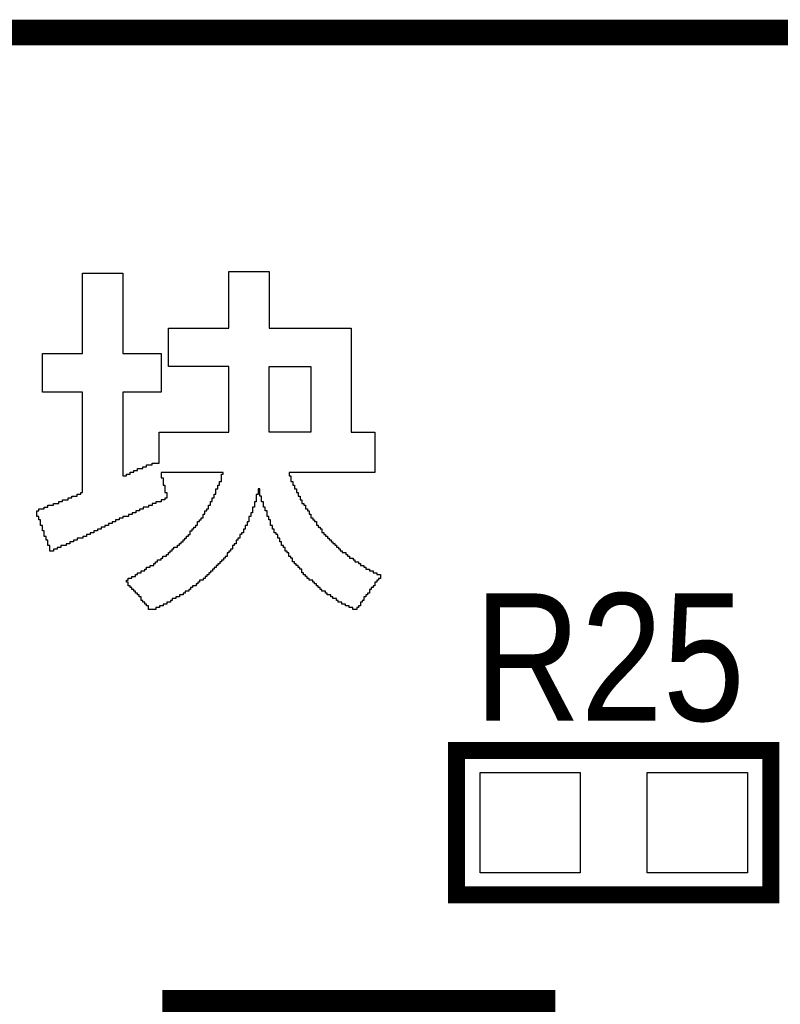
# Model space of a CAD drawing. Extents: x -0.1 to 60, y -0.1 to 30.1.
# Tile 6 of 7: x 35.4 to 40, y 24.2 to 30.1. Entities that reach past the tile are written whole.
import ezdxf
from ezdxf.enums import TextEntityAlignment as Align

# ---------------------------------------------------------------- set-up
doc = ezdxf.new("R2010")
doc.units = 0
for name, color, linetype in [('BG_OUTLINE', 1, 'CONTINUOUS'), ('BG_SILKSCREEN_TOP', 7, 'CONTINUOUS'), ('PG_SILKSCREEN_TOP', 7, 'CONTINUOUS'), ('PIN_TOP', 92, 'CONTINUOUS'), ('RD_SILKSCREEN_TOP', 7, 'CONTINUOUS')]:
    doc.layers.add(name, color=color, linetype=linetype)

msp = doc.modelspace()

# ---------------------------------------------------------------- linework, layer by layer
at = {"layer": 'BG_OUTLINE', "const_width": 0.1524}
msp.add_lwpolyline([(53.999892, 29.99994), (2.999994, 29.99994, 0.414214), (0, 26.999946), (0, 2.999994, 0.414214), (2.999994, 0), (53.999892, 0, 0.414214), (56.999886, 2.999994), (56.999886, 6.800088)], format="xyb", dxfattribs=at)
at = {"layer": 'BG_OUTLINE'}
msp.add_lwpolyline([(53.999892, 29.99994, -0.414214), (56.999886, 26.999946), (56.999886, 23.299928), (56.999886, 21.999956), (47.499778, 21.999956), (47.499778, 7.999984), (56.999886, 7.999984), (56.999886, 6.800088), (56.999886, 2.999994, -0.414214), (53.999892, 0), (2.999994, 0, -0.414214), (0, 2.999994), (0, 26.999946, -0.414214), (2.999994, 29.99994)], format="xyb", close=True, dxfattribs=at)
at = {"layer": 'BG_SILKSCREEN_TOP'}
for points in [[(36.205414, 26.548588), (36.205414, 26.570432), (36.194238, 26.570432), (36.194238, 26.5811), (36.18357, 26.5811), (36.18357, 26.592276), (36.172394, 26.592276), (36.172394, 26.602944), (36.161726, 26.602944), (36.161726, 26.624788), (36.15055, 26.624788), (36.15055, 26.635964), (36.139882, 26.635964), (36.139882, 26.646632), (36.128706, 26.646632), (36.128706, 26.657808), (36.118038, 26.657808), (36.118038, 26.668476), (36.106862, 26.668476), (36.106862, 26.679652), (36.096194, 26.679652), (36.096194, 26.69032), (36.085018, 26.69032), (36.085018, 26.712164), (36.07435, 26.712164), (36.07435, 26.724356), (36.085018, 26.724356), (36.085018, 26.735532), (36.106862, 26.735532), (36.106862, 26.7462), (36.128706, 26.7462), (36.128706, 26.757376), (36.139882, 26.757376), (36.139882, 26.768044), (36.161726, 26.768044), (36.161726, 26.77922), (36.18357, 26.77922), (36.18357, 26.789888), (36.194238, 26.789888), (36.194238, 26.801064), (36.216082, 26.801064), (36.216082, 26.811732), (36.237926, 26.811732), (36.237926, 26.822908), (36.249102, 26.822908), (36.249102, 26.833576), (36.25977, 26.833576), (36.25977, 26.844752), (36.281614, 26.844752), (36.281614, 26.85542), (36.29279, 26.85542), (36.29279, 26.866596), (36.314634, 26.866596), (36.314634, 26.877264), (36.325302, 26.877264), (36.325302, 26.88844), (36.336478, 26.88844), (36.336478, 26.899108), (36.347146, 26.899108), (36.347146, 26.910284), (36.358322, 26.910284), (36.358322, 26.920952), (36.380166, 26.920952), (36.380166, 26.932128), (36.390834, 26.932128), (36.390834, 26.942796), (36.40201, 26.942796), (36.40201, 26.953972), (36.412678, 26.953972), (36.412678, 26.96464), (36.423854, 26.96464), (36.423854, 26.975816), (36.434522, 26.975816), (36.434522, 26.986484), (36.445698, 26.986484), (36.445698, 26.99766), (36.456366, 26.99766), (36.456366, 27.019504), (36.467542, 27.019504), (36.467542, 27.030172), (36.47821, 27.030172), (36.47821, 27.041348), (36.489386, 27.041348), (36.489386, 27.052016), (36.500054, 27.052016), (36.500054, 27.07386), (36.51123, 27.07386), (36.51123, 27.085036), (36.521898, 27.085036), (36.521898, 27.095704), (36.533074, 27.095704), (36.533074, 27.117548), (36.543742, 27.117548), (36.543742, 27.139392), (36.554918, 27.139392), (36.554918, 27.150568), (36.565586, 27.150568), (36.565586, 27.172412), (36.576762, 27.172412), (36.576762, 27.194256), (36.58743, 27.194256), (36.58743, 27.2161), (36.598606, 27.2161), (36.598606, 27.237944), (36.609274, 27.237944), (36.609274, 27.270456), (36.62045, 27.270456), (36.62045, 27.2923), (36.631118, 27.2923), (36.631118, 27.314144), (36.642294, 27.314144), (36.642294, 27.357832), (36.652962, 27.357832), (36.652962, 27.367484), (36.28263, 27.367484), (36.28263, 27.335988), (36.293806, 27.335988), (36.293806, 27.2923), (36.304474, 27.2923), (36.304474, 27.248612), (36.31565, 27.248612), (36.31565, 27.214576), (36.304474, 27.214576), (36.304474, 27.203908), (36.28263, 27.203908), (36.28263, 27.192732), (36.250118, 27.192732), (36.250118, 27.182064), (36.228274, 27.182064), (36.228274, 27.170888), (36.20643, 27.170888), (36.20643, 27.16022), (36.17341, 27.16022), (36.17341, 27.149044), (36.151566, 27.149044), (36.151566, 27.138376), (36.129722, 27.138376), (36.129722, 27.1272), (36.107878, 27.1272), (36.107878, 27.116532), (36.086034, 27.116532), (36.086034, 27.105356), (36.053522, 27.105356), (36.053522, 27.094688), (36.031678, 27.094688), (36.031678, 27.08402), (36.009834, 27.08402), (36.009834, 27.072844), (35.98799, 27.072844), (35.98799, 27.061668), (35.966146, 27.061668), (35.966146, 27.051), (35.944302, 27.051), (35.944302, 27.039824), (35.922458, 27.039824), (35.922458, 27.029156), (35.900614, 27.029156), (35.900614, 27.01798), (35.87877, 27.01798), (35.87877, 27.007312), (35.856926, 27.007312), (35.856926, 26.996136), (35.835082, 26.996136), (35.835082, 26.985468), (35.813238, 26.985468), (35.813238, 26.974292), (35.780218, 26.974292), (35.780218, 26.963624), (35.758374, 26.963624), (35.758374, 26.952448), (35.73653, 26.952448), (35.73653, 26.94178), (35.714686, 26.94178), (35.714686, 26.930604), (35.682174, 26.930604), (35.682174, 26.919936), (35.66033, 26.919936), (35.66033, 26.90876), (35.638486, 26.90876), (35.638486, 26.898092), (35.615626, 26.898092), (35.615626, 26.930604), (35.60445, 26.930604), (35.60445, 26.963624), (35.593782, 26.963624), (35.593782, 26.985468), (35.582606, 26.985468), (35.582606, 27.01798), (35.571938, 27.01798), (35.571938, 27.051), (35.560762, 27.051), (35.560762, 27.08402), (35.550094, 27.08402), (35.550094, 27.105356), (35.538918, 27.105356), (35.538918, 27.139392), (35.550094, 27.139392), (35.550094, 27.150568), (35.582606, 27.150568), (35.582606, 27.161236), (35.60445, 27.161236), (35.60445, 27.172412), (35.63747, 27.172412), (35.63747, 27.18308), (35.669982, 27.18308), (35.669982, 27.194256), (35.691826, 27.194256), (35.691826, 27.204924), (35.724846, 27.204924), (35.724846, 27.2161), (35.74669, 27.2161), (35.74669, 27.226768), (35.779202, 27.226768), (35.779202, 27.237944), (35.801046, 27.237944), (35.801046, 27.248612), (35.812222, 27.248612), (35.812222, 27.848052), (35.571938, 27.848052), (35.571938, 28.078684), (35.812222, 28.078684), (35.812222, 28.559252), (36.053522, 28.559252), (36.053522, 28.078684), (36.28263, 28.078684), (36.28263, 27.848052), (36.053522, 27.848052), (36.053522, 27.347164), (36.07435, 27.347164), (36.07435, 27.357832), (36.096194, 27.357832), (36.096194, 27.369008), (36.118038, 27.369008), (36.118038, 27.379676), (36.139882, 27.379676), (36.139882, 27.390852), (36.172394, 27.390852), (36.172394, 27.40152), (36.194238, 27.40152), (36.194238, 27.412696), (36.227258, 27.412696), (36.227258, 27.423364), (36.270946, 27.423364), (36.270946, 27.609292), (36.685982, 27.609292), (36.685982, 28.00096), (36.325302, 28.00096), (36.325302, 28.231592), (36.685982, 28.231592), (36.685982, 28.570428), (36.927282, 28.570428), (36.927282, 28.231592), (37.418518, 28.231592), (37.418518, 27.609292), (37.560758, 27.609292), (37.560758, 27.367484), (37.04717, 27.367484), (37.04717, 27.347164), (37.058346, 27.347164), (37.058346, 27.314144), (37.069014, 27.314144), (37.069014, 27.2923), (37.08019, 27.2923), (37.08019, 27.270456), (37.090858, 27.270456), (37.090858, 27.248612), (37.102034, 27.248612), (37.102034, 27.226768), (37.112702, 27.226768), (37.112702, 27.204924), (37.123878, 27.204924), (37.123878, 27.18308), (37.134546, 27.18308), (37.134546, 27.172412), (37.145722, 27.172412), (37.145722, 27.150568), (37.15639, 27.150568), (37.15639, 27.139392), (37.167566, 27.139392), (37.167566, 27.117548), (37.178234, 27.117548), (37.178234, 27.095704), (37.18941, 27.095704), (37.18941, 27.085036), (37.200078, 27.085036), (37.200078, 27.07386), (37.211254, 27.07386), (37.211254, 27.052016), (37.221922, 27.052016), (37.221922, 27.041348), (37.233098, 27.041348), (37.233098, 27.030172), (37.243766, 27.030172), (37.243766, 27.008328), (37.254942, 27.008328), (37.254942, 26.99766), (37.26561, 26.99766), (37.26561, 26.986484), (37.276786, 26.986484), (37.276786, 26.975816), (37.287454, 26.975816), (37.287454, 26.96464), (37.29863, 26.96464), (37.29863, 26.953972), (37.309298, 26.953972), (37.309298, 26.942796), (37.320474, 26.942796), (37.320474, 26.932128), (37.331142, 26.932128), (37.331142, 26.920952), (37.342318, 26.920952), (37.342318, 26.910284), (37.352986, 26.910284), (37.352986, 26.899108), (37.364162, 26.899108), (37.364162, 26.88844), (37.386006, 26.88844), (37.386006, 26.877264), (37.396674, 26.877264), (37.396674, 26.866596), (37.40785, 26.866596), (37.40785, 26.85542), (37.429694, 26.85542), (37.429694, 26.844752), (37.440362, 26.844752), (37.440362, 26.833576), (37.462206, 26.833576), (37.462206, 26.822908), (37.473382, 26.822908), (37.473382, 26.811732), (37.495226, 26.811732), (37.495226, 26.801064), (37.505894, 26.801064), (37.505894, 26.789888), (37.527738, 26.789888), (37.527738, 26.77922), (37.549582, 26.77922), (37.549582, 26.768044), (37.571426, 26.768044), (37.571426, 26.757376), (37.59327, 26.757376), (37.59327, 26.734008), (37.582602, 26.734008), (37.582602, 26.72334), (37.571426, 26.72334), (37.571426, 26.712164), (37.560758, 26.712164), (37.560758, 26.69032), (37.549582, 26.69032), (37.549582, 26.679652), (37.538914, 26.679652), (37.538914, 26.668476), (37.527738, 26.668476), (37.527738, 26.646632), (37.51707, 26.646632), (37.51707, 26.635964), (37.505894, 26.635964), (37.505894, 26.624788), (37.495226, 26.624788), (37.495226, 26.602944), (37.48405, 26.602944), (37.48405, 26.592276), (37.473382, 26.592276), (37.473382, 26.570432), (37.462206, 26.570432), (37.462206, 26.559256), (37.451538, 26.559256), (37.451538, 26.548588), (37.428678, 26.548588), (37.428678, 26.559256), (37.406834, 26.559256), (37.406834, 26.570432), (37.38499, 26.570432), (37.38499, 26.5811), (37.363146, 26.5811), (37.363146, 26.592276), (37.341302, 26.592276), (37.341302, 26.602944), (37.330126, 26.602944), (37.330126, 26.61412), (37.308282, 26.61412), (37.308282, 26.624788), (37.297614, 26.624788), (37.297614, 26.635964), (37.27577, 26.635964), (37.27577, 26.646632), (37.264594, 26.646632), (37.264594, 26.657808), (37.24275, 26.657808), (37.24275, 26.668476), (37.232082, 26.668476), (37.232082, 26.679652), (37.220906, 26.679652), (37.220906, 26.69032), (37.210238, 26.69032), (37.210238, 26.701496), (37.199062, 26.701496), (37.199062, 26.712164), (37.188394, 26.712164), (37.188394, 26.72334), (37.16655, 26.72334), (37.16655, 26.734008), (37.155374, 26.734008), (37.155374, 26.745184), (37.144706, 26.745184), (37.144706, 26.755852), (37.13353, 26.755852), (37.13353, 26.767028), (37.122862, 26.767028), (37.122862, 26.788872), (37.111686, 26.788872), (37.111686, 26.79954), (37.101018, 26.79954), (37.101018, 26.810716), (37.089842, 26.810716), (37.089842, 26.821384), (37.079174, 26.821384), (37.079174, 26.83256), (37.067998, 26.83256), (37.067998, 26.854404), (37.05733, 26.854404), (37.05733, 26.865072), (37.046154, 26.865072), (37.046154, 26.887424), (37.035486, 26.887424), (37.035486, 26.898092), (37.02431, 26.898092), (37.02431, 26.919936), (37.013642, 26.919936), (37.013642, 26.930604), (37.002466, 26.930604), (37.002466, 26.952448), (36.991798, 26.952448), (36.991798, 26.974292), (36.980622, 26.974292), (36.980622, 26.996136), (36.969954, 26.996136), (36.969954, 27.007312), (36.958778, 27.007312), (36.958778, 27.029156), (36.94811, 27.029156), (36.94811, 27.051), (36.936934, 27.051), (36.936934, 27.08402), (36.926266, 27.08402), (36.926266, 27.105356), (36.91509, 27.105356), (36.91509, 27.138376), (36.904422, 27.138376), (36.904422, 27.16022), (36.893246, 27.16022), (36.893246, 27.192732), (36.882578, 27.192732), (36.882578, 27.225752), (36.871402, 27.225752), (36.871402, 27.26944), (36.86175, 27.26944), (36.86175, 27.23642), (36.850574, 27.23642), (36.850574, 27.192732), (36.839906, 27.192732), (36.839906, 27.16022), (36.82873, 27.16022), (36.82873, 27.1272), (36.818062, 27.1272), (36.818062, 27.105356), (36.806886, 27.105356), (36.806886, 27.072844), (36.796218, 27.072844), (36.796218, 27.051), (36.785042, 27.051), (36.785042, 27.029156), (36.774374, 27.029156), (36.774374, 27.007312), (36.763198, 27.007312), (36.763198, 26.996136), (36.75253, 26.996136), (36.75253, 26.974292), (36.741354, 26.974292), (36.741354, 26.963624), (36.730686, 26.963624), (36.730686, 26.94178), (36.71951, 26.94178), (36.71951, 26.930604), (36.708842, 26.930604), (36.708842, 26.90876), (36.697666, 26.90876), (36.697666, 26.898092), (36.686998, 26.898092), (36.686998, 26.887424), (36.675822, 26.887424), (36.675822, 26.865072), (36.665154, 26.865072), (36.665154, 26.854404), (36.653978, 26.854404), (36.653978, 26.843228), (36.64331, 26.843228), (36.64331, 26.83256), (36.632134, 26.83256), (36.632134, 26.821384), (36.621466, 26.821384), (36.621466, 26.810716), (36.61029, 26.810716), (36.61029, 26.79954), (36.599622, 26.79954), (36.599622, 26.788872), (36.588446, 26.788872), (36.588446, 26.777696), (36.577778, 26.777696), (36.577778, 26.767028), (36.566602, 26.767028), (36.566602, 26.755852), (36.555934, 26.755852), (36.555934, 26.745184), (36.544758, 26.745184), (36.544758, 26.734008), (36.53409, 26.734008), (36.53409, 26.72334), (36.512246, 26.72334), (36.512246, 26.712164), (36.50107, 26.712164), (36.50107, 26.701496), (36.490402, 26.701496), (36.490402, 26.69032), (36.468558, 26.69032), (36.468558, 26.679652), (36.457382, 26.679652), (36.457382, 26.668476), (36.446714, 26.668476), (36.446714, 26.657808), (36.42487, 26.657808), (36.42487, 26.646632), (36.413694, 26.646632), (36.413694, 26.635964), (36.39185, 26.635964), (36.39185, 26.624788), (36.370006, 26.624788), (36.370006, 26.61412), (36.348162, 26.61412), (36.348162, 26.602944), (36.337494, 26.602944), (36.337494, 26.592276), (36.31565, 26.592276), (36.31565, 26.5811), (36.293806, 26.5811), (36.293806, 26.570432), (36.271962, 26.570432), (36.271962, 26.559256), (36.250118, 26.559256), (36.250118, 26.548588)], [(37.177218, 27.609292), (36.927282, 27.609292), (36.927282, 28.00096), (37.177218, 28.00096)]]:
    msp.add_lwpolyline(points, close=True, dxfattribs=at)
at = {"layer": 'PG_SILKSCREEN_TOP'}
for points, const_width in [([(39.9288, 24.8412), (38.0492, 24.8412), (38.0492, 25.7048), (39.9288, 25.7048), (39.9288, 24.8412)], 0.1016), ([(38.565074, 24.198072), (36.364926, 24.198072), (36.364926, 19.997928), (38.565074, 19.997928), (38.565074, 24.198072)], 0.150114)]:
    msp.add_lwpolyline(points, dxfattribs=dict(at, const_width=const_width))
at = {"layer": 'PIN_TOP'}
for points in [[(38.788848, 25.57272), (38.788848, 24.97328), (38.189408, 24.97328), (38.189408, 25.57272)], [(39.788592, 25.57272), (39.788592, 24.97328), (39.189152, 24.97328), (39.189152, 25.57272)]]:
    msp.add_lwpolyline(points, close=True, dxfattribs=at)

# ---------------------------------------------------------------- texts
at = {"layer": 'RD_SILKSCREEN_TOP', "width": 0.866667}
msp.add_text('R25', height=0.762, dxfattribs=at).set_placement((38.9636, 25.8826), align=Align.CENTER)

doc.saveas('drawing.dxf')
